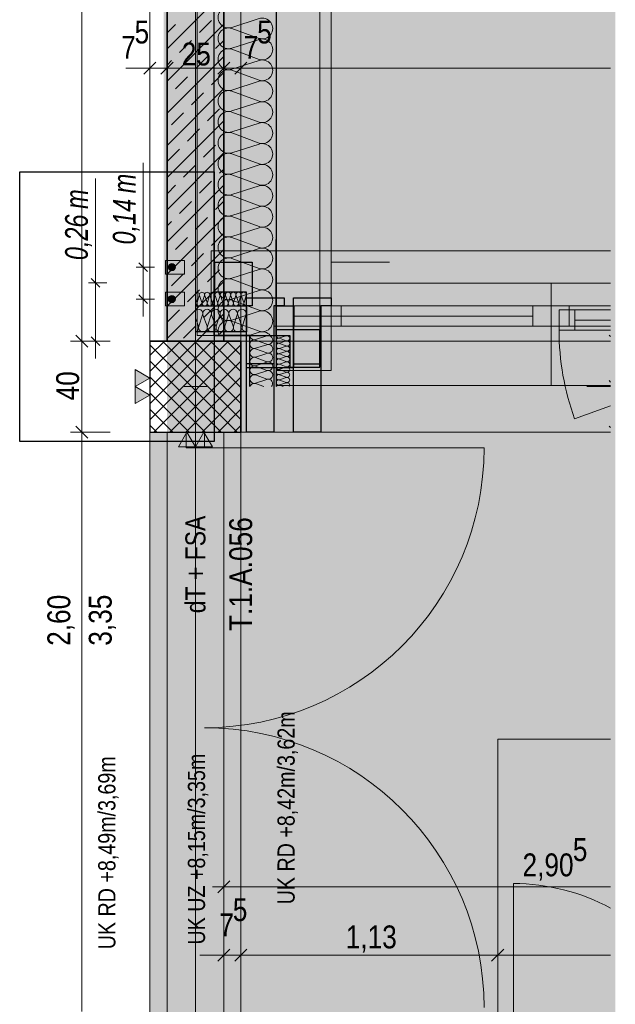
# Model space of a CAD drawing. Extents: x -620 to 300, y 62 to 1107.
# Tile 49 of 256: x 24 to 76, y 383 to 469. Entities that reach past the tile are written whole.
import ezdxf
from ezdxf.lldxf.tags import DXFTag

# ---------------------------------------------------------------- set-up
doc = ezdxf.new("R2010")
doc.units = 0
doc.layers.get('0').update_dxf_attribs({"lineweight": 35})
for name, color, linetype, lineweight, true_color in [('00_Beschriftung UZ', 3, 'Continuous', 13, 0x00ff00), ('30 -33 Aussenwände- 3 Aussenstützen', 7, 'Continuous', 50, 0x0000dd), ('30 -33 Aussenwände- 7 Fassade_ Elemente', 7, 'Continuous', 9, 0x00aacc), ('30 -34 Innenwände- 1 tragend', 7, 'Continuous', 13, 0xdd0806), ('30 -34 Innenwände- 4 Türen_Fenster', 9, 'Continuous', 15, 0x808080), ('30 -35 Decken- 1 Konstruktion-Träger- Stahlbeton', 7, 'grob-A06G9FRA8I', 13, 0x33aa00), ('70 -72 Beschriftung- 2 Beschriftung Bauteile', 7, 'Continuous', 9, 0x9999ff), ('70 -72 Beschriftung- 8 barrierefrei', 7, 'grob-A06G9FRA8I', 9, 0x888888), ('70 -76 Bemaßung- 2 Allgemein', 9, 'Continuous', 5, 0x808080), ('E_Aussparung Bemaßung', 5, 'Continuous', 9, 0x0000ff), ('E_Leerrohr 32', 7, 'Continuous', 9, 0x00b300), ('E_Leerrohr Umrandung', 7, 'Continuous', 13, 0xffffff), ('E_Leerrohr_Detailnummer', 1, 'Continuous', 25, 0xff0000), ('E_Leerrohrdose 32', 7, 'Continuous', 9, 0x99ff99), ('iwb_Layout BA_Markierung', 7, 'Continuous', 9, 0xbadcdc), ('iwb_Schraffur_ F30_feuerhemmend', 7, 'Continuous', 13, 0xff6600), ('iwb_Sichtbeton', 2, 'Continuous', 50, 0xffff00), ('iwb_Sichtbeton-Shading', 2, 'Continuous', 50, 0xffff00)]:
    doc.layers.add(name, color=color, linetype=linetype, lineweight=lineweight, true_color=true_color)
doc.layers.add('70 -71 Achsen- 1 Gebäudeachsen', color=7, linetype='STRICHPUNKT2-A06G9FR98I', lineweight=18)
doc.layers.add('Keine', color=7, linetype='Continuous', lineweight=9)
doc.layers.add('iwb_Schraffur_Unterzug', color=7, linetype='Continuous', lineweight=5, true_color=0xffffcc, plot=False)
doc.styles.get("Standard").update_dxf_attribs({"font": 'ARIALN.TTF'})
tags = doc.linetypes.add('grob-A06G9FRA8I', pattern=[14, 3, -8, 3]).pattern_tags.tags
tags[8:9] = [DXFTag(74, 4), DXFTag(75, 0), DXFTag(340, '0'), DXFTag(46, 0.0), DXFTag(50, 0.0), DXFTag(44, 0.0), DXFTag(45, 0.0)]
tags[6:7] = [DXFTag(74, 4), DXFTag(75, 0), DXFTag(340, '0'), DXFTag(46, 0.0), DXFTag(50, 0.0), DXFTag(44, 0.0), DXFTag(45, 0.0)]
tags[4:5] = [DXFTag(74, 4), DXFTag(75, 0), DXFTag(340, '0'), DXFTag(46, 0.0), DXFTag(50, 0.0), DXFTag(44, 0.0), DXFTag(45, 0.0)]
tags = doc.linetypes.add('STRICHPUNKT2-A06G9FR98I', pattern=[12.7, 6.35, -3.175, 0, -3.175]).pattern_tags.tags
tags[10:11] = [DXFTag(74, 4), DXFTag(75, 0), DXFTag(340, '0'), DXFTag(46, 0.0), DXFTag(50, 0.0), DXFTag(44, 0.0), DXFTag(45, 0.0)]
tags[8:9] = [DXFTag(74, 4), DXFTag(75, 0), DXFTag(340, '0'), DXFTag(46, 0.0), DXFTag(50, 0.0), DXFTag(44, 0.0), DXFTag(45, 0.0)]
tags[6:7] = [DXFTag(74, 4), DXFTag(75, 0), DXFTag(340, '0'), DXFTag(46, 0.0), DXFTag(50, 0.0), DXFTag(44, 0.0), DXFTag(45, 0.0)]
tags[4:5] = [DXFTag(74, 4), DXFTag(75, 0), DXFTag(340, '0'), DXFTag(46, 0.0), DXFTag(50, 0.0), DXFTag(44, 0.0), DXFTag(45, 0.0)]

# ---------------------------------------------------------------- blocks, each defined once
blk = doc.blocks.new('Shading-A06G9FN58I', base_point=(42.225, 216.053))
at = {"layer": 'iwb_Sichtbeton-Shading', "color": 51, "true_color": 0xffff7f}
blk.add_solid([(37.225, 441.053), (36.625, 441.053), (37.225, 538.053), (36.625, 538.053)], dxfattribs=at)
blk = doc.blocks.new('Polygon-A06G9FR38I')
at = {"color": 0, "linetype": 'ByBlock', "lineweight": -2, "ltscale": 0.13}
blk.add_solid([(39.308, 82.722), (39.141, 1079.919), (76.379, 82.623), (76.379, 1079.919)], dxfattribs=at)
blk = doc.blocks.new('Referenz-A06G9FRB8I')
at = {"layer": '00_Beschriftung UZ', "color": 0, "linetype": 'Continuous', "lineweight": 0, "ltscale": 0.13}
blk.add_solid([(46.095, 387.442), (43.425, 388.774), (46.093, 390.112)], dxfattribs=at)
at = {"layer": '30 -33 Aussenwände- 3 Aussenstützen', "color": 0, "lineweight": 9}
for p, q in [((35.425, 439.783), (36.694, 441.053)), ((35.425, 438.369), (38.109, 441.053)), ((35.425, 436.955), (39.523, 441.053)), ((35.425, 435.541), (40.937, 441.053)), ((35.425, 434.126), (42.351, 441.053)), ((35.425, 440.733), (43.105, 433.053)), ((35.765, 433.053), (43.425, 440.712)), ((36.519, 441.053), (43.425, 434.147)), ((37.933, 441.053), (43.425, 435.562)), ((39.347, 441.053), (43.425, 436.976)), ((40.761, 441.053), (43.425, 438.39)), ((42.176, 441.053), (43.425, 439.804)), ((35.425, 439.319), (41.69, 433.053)), ((37.18, 433.053), (43.425, 439.298)), ((35.425, 437.905), (40.276, 433.053)), ((38.594, 433.053), (43.425, 437.884)), ((39.425, 438.053), (39.425, 436.053)), ((35.425, 436.491), (38.862, 433.053)), ((38.425, 437.053), (40.425, 437.053)), ((40.008, 433.053), (43.425, 436.47)), ((35.425, 435.076), (37.448, 433.053)), ((41.422, 433.053), (43.425, 435.055)), ((35.425, 433.662), (36.034, 433.053)), ((42.836, 433.053), (43.425, 433.641))]:
    blk.add_line(p, q, dxfattribs=at)
at = {"layer": '30 -33 Aussenwände- 3 Aussenstützen', "color": 0, "linetype": 'Continuous', "lineweight": -2, "ltscale": 0.25}
for p, q in [((43.425, 441.053), (35.425, 441.053)), ((35.425, 441.053), (35.425, 433.053)), ((43.425, 433.053), (43.425, 441.053)), ((35.425, 433.053), (43.425, 433.053))]:
    blk.add_line(p, q, dxfattribs=at)
at = {"layer": '30 -33 Aussenwände- 7 Fassade_ Elemente', "color": 0, "linetype": 'Continuous', "lineweight": -2, "ltscale": 0.25}
for p, q in [((46.525, 542.053), (46.525, 437.053)), ((41.065, 441.553), (41.065, 537.553)), ((41.065, 449.993), (41.065, 441.553)), ((46.525, 441.553), (46.525, 449.993)), ((41.125, 445.353), (41.125, 447.993)), ((41.125, 447.993), (44.425, 447.993)), ((44.425, 447.993), (44.425, 444.153)), ((43.925, 445.353), (41.125, 445.353)), ((43.925, 444.153), (43.925, 445.353)), ((39.425, 444.153), (43.925, 444.153)), ((43.925, 439.053), (43.925, 444.853)), ((43.925, 444.853), (47.225, 444.853)), ((44.425, 444.153), (43.925, 444.153)), ((43.925, 444.153), (43.925, 441.853)), ((47.225, 444.153), (46.325, 444.153)), ((46.325, 444.153), (46.325, 439.053)), ((46.525, 441.553), (46.525, 444.153)), ((46.525, 444.153), (48.065, 444.153)), ((47.225, 444.853), (47.225, 444.153)), ((48.065, 439.053), (48.065, 444.853)), ((48.065, 444.853), (51.365, 444.853)), ((48.065, 444.153), (48.065, 438.693)), ((51.365, 444.153), (50.465, 444.153)), ((50.465, 444.153), (50.465, 439.053)), ((51.365, 444.853), (51.365, 444.153)), ((43.925, 441.853), (39.425, 441.853)), ((50.365, 442.053), (46.525, 442.053)), ((46.525, 442.053), (46.525, 441.553)), ((50.365, 438.753), (50.365, 442.053)), ((41.065, 441.553), (46.525, 441.553)), ((44.225, 441.553), (41.065, 441.553)), ((43.925, 438.693), (43.925, 441.553)), ((43.925, 441.553), (46.525, 441.553)), ((44.225, 437.053), (44.225, 441.553)), ((46.525, 441.553), (47.725, 441.553)), ((47.725, 441.553), (47.725, 438.753)), ((46.325, 439.053), (43.925, 439.053)), ((43.925, 433.053), (43.925, 439.053)), ((46.325, 439.053), (46.325, 433.053)), ((48.065, 439.053), (50.465, 439.053)), ((48.065, 433.053), (48.065, 439.053)), ((50.465, 439.053), (50.465, 433.053)), ((48.065, 438.693), (43.925, 438.693)), ((47.725, 438.753), (50.365, 438.753)), ((46.325, 433.053), (43.925, 433.053)), ((50.465, 433.053), (48.065, 433.053))]:
    blk.add_line(p, q, dxfattribs=at)
at = {"layer": '30 -33 Aussenwände- 7 Fassade_ Elemente', "color": 0, "linetype": 'Continuous', "ltscale": 0.13}
for p, q in [((51.365, 438.453), (51.365, 540.653)), ((39.565, 537.553), (39.565, 441.553)), ((46.525, 442.053), (46.525, 537.053)), ((50.365, 537.053), (50.365, 442.053)), ((42.625, 468.641), (45.025, 469.412)), ((45.025, 467.663), (42.625, 468.551)), ((42.625, 466.802), (45.025, 467.573)), ((45.025, 465.825), (42.625, 466.712)), ((42.625, 464.963), (45.025, 465.735)), ((45.025, 463.986), (42.625, 464.873)), ((42.625, 463.125), (45.025, 463.896)), ((45.025, 462.148), (42.625, 463.035)), ((42.625, 461.286), (45.025, 462.058)), ((45.025, 460.309), (42.625, 461.196)), ((42.625, 459.448), (45.025, 460.219)), ((45.025, 458.471), (42.625, 459.358)), ((42.625, 457.609), (45.025, 458.381)), ((45.025, 456.632), (42.625, 457.519)), ((42.625, 455.771), (45.025, 456.542)), ((45.025, 454.794), (42.625, 455.681)), ((42.625, 453.932), (45.025, 454.704)), ((45.025, 452.955), (42.625, 453.842)), ((42.625, 452.094), (45.025, 452.865)), ((45.025, 451.117), (42.625, 452.004)), ((42.625, 450.255), (45.025, 451.027)), ((39.565, 449.993), (39.565, 441.553)), ((41.065, 441.553), (41.065, 449.993)), ((45.025, 449.278), (42.625, 450.165)), ((50.365, 449.993), (50.365, 444.853)), ((51.365, 449.993), (51.365, 444.853)), ((40.825, 444.153), (40.825, 448.993)), ((40.825, 448.993), (75.968, 448.993)), ((42.625, 448.417), (45.025, 449.188)), ((56.505, 448.993), (51.365, 448.993)), ((45.025, 447.439), (42.625, 448.327)), ((56.505, 447.993), (51.365, 447.993)), ((42.625, 446.578), (45.025, 447.349)), ((45.025, 445.601), (42.625, 446.488)), ((39.566, 444.45), (39.758, 445.05)), ((39.781, 445.05), (40.003, 444.45)), ((40.026, 444.45), (40.218, 445.051)), ((40.241, 445.051), (40.463, 444.451)), ((40.485, 444.451), (40.678, 445.051)), ((40.7, 445.051), (40.922, 444.451)), ((40.945, 444.451), (41.137, 445.051)), ((41.16, 445.051), (41.382, 444.451)), ((41.405, 444.451), (41.597, 445.052)), ((41.619, 445.052), (41.842, 444.452)), ((41.864, 444.452), (42.057, 445.052)), ((42.079, 445.052), (42.301, 444.452)), ((42.324, 444.452), (42.516, 445.052)), ((42.539, 445.052), (42.761, 444.453)), ((42.625, 444.74), (45.025, 445.511)), ((42.783, 444.453), (42.976, 445.053)), ((42.998, 445.053), (43.221, 444.453)), ((43.243, 444.453), (43.435, 445.053)), ((43.458, 445.053), (43.68, 444.453)), ((43.703, 444.453), (43.895, 445.053)), ((39.544, 444.45), (39.424, 444.772)), ((43.925, 444.153), (40.825, 444.153)), ((45.025, 443.762), (42.625, 444.65)), ((43.925, 433.053), (43.925, 444.153)), ((46.325, 444.153), (70.725, 444.153)), ((46.325, 442.353), (46.325, 444.153)), ((56.505, 444.153), (50.465, 444.153)), ((50.465, 444.153), (50.465, 442.353)), ((70.725, 444.153), (70.725, 442.353)), ((70.725, 444.153), (75.968, 444.153)), ((39.725, 442.353), (40.046, 443.353)), ((40.084, 443.353), (40.453, 442.353)), ((40.491, 442.353), (40.812, 443.353)), ((40.85, 443.353), (41.219, 442.353)), ((41.257, 442.353), (41.578, 443.353)), ((41.616, 443.353), (41.985, 442.353)), ((42.023, 442.353), (42.344, 443.353)), ((42.382, 443.353), (42.751, 442.353)), ((42.625, 442.901), (45.025, 443.672)), ((42.789, 442.353), (43.11, 443.353)), ((43.148, 443.353), (43.517, 442.353)), ((43.555, 442.353), (43.876, 443.353)), ((71.425, 443.803), (75.968, 443.803)), ((71.425, 442.003), (71.425, 443.803)), ((39.687, 442.353), (39.425, 443.064)), ((45.025, 441.924), (42.625, 442.811)), ((44.151, 441.553), (45.025, 441.834)), ((70.725, 442.353), (46.325, 442.353)), ((50.365, 442.053), (46.525, 442.053)), ((50.465, 442.353), (56.505, 442.353)), ((75.968, 442.353), (70.725, 442.353)), ((75.968, 442.003), (71.425, 442.003)), ((39.565, 441.553), (41.065, 441.553)), ((39.565, 441.553), (46.525, 441.553)), ((44.725, 441.184), (45.725, 441.505)), ((45.725, 440.776), (44.725, 441.146)), ((44.725, 440.417), (45.725, 440.739)), ((46.525, 441.553), (46.525, 438.453)), ((46.824, 440.872), (47.424, 441.064)), ((47.424, 440.627), (46.824, 440.849)), ((46.825, 441.331), (47.425, 441.524)), ((47.425, 441.087), (46.825, 441.309)), ((45.725, 440.01), (44.725, 440.38)), ((44.725, 439.651), (45.725, 439.973)), ((46.824, 440.412), (47.424, 440.604)), ((47.424, 440.167), (46.824, 440.39)), ((46.824, 439.952), (47.424, 440.145)), ((47.423, 439.708), (46.824, 439.93)), ((45.725, 439.244), (44.725, 439.614)), ((44.725, 438.885), (45.725, 439.207)), ((46.823, 439.493), (47.423, 439.685)), ((47.423, 439.248), (46.823, 439.47)), ((46.823, 439.033), (47.423, 439.225)), ((47.423, 438.788), (46.823, 439.011)), ((43.925, 438.693), (48.065, 438.693)), ((43.925, 433.053), (43.925, 438.693)), ((45.725, 438.478), (44.725, 438.848)), ((44.725, 438.119), (45.725, 438.441)), ((46.525, 438.453), (51.365, 438.453)), ((46.822, 438.114), (47.422, 438.306)), ((46.823, 438.573), (47.423, 438.766)), ((47.422, 438.329), (46.823, 438.551)), ((48.065, 438.693), (48.065, 433.053)), ((39.425, 438.053), (39.425, 436.053)), ((39.425, 438.053), (39.425, 436.053)), ((45.725, 437.712), (44.725, 438.082)), ((44.725, 437.353), (45.725, 437.675)), ((44.725, 437.316), (45.435, 437.053)), ((47.422, 437.869), (46.822, 438.091)), ((46.822, 437.654), (47.422, 437.847)), ((47.422, 437.409), (46.822, 437.632)), ((46.822, 437.195), (47.422, 437.387)), ((38.425, 437.053), (40.425, 437.053)), ((38.425, 437.053), (40.425, 437.053)), ((46.822, 437.172), (47.143, 437.053)), ((48.065, 433.053), (43.925, 433.053)), ((75.968, 433.053), (43.925, 433.053)), ((56.505, 433.053), (50.465, 433.053))]:
    blk.add_line(p, q, dxfattribs=at)
at = {"layer": '30 -33 Aussenwände- 7 Fassade_ Elemente', "color": 0}
for p, q in [((46.525, 444.153), (46.525, 446.153)), ((46.525, 446.153), (70.725, 446.153)), ((70.725, 444.153), (70.725, 446.153)), ((70.725, 446.153), (75.968, 446.153)), ((46.525, 444.153), (48.125, 444.153)), ((46.525, 442.353), (46.525, 444.153)), ((48.125, 444.153), (69.125, 444.153)), ((48.125, 442.353), (48.125, 444.153)), ((69.125, 444.153), (69.125, 442.353)), ((70.725, 444.153), (69.125, 444.153)), ((70.725, 444.153), (72.325, 444.153)), ((70.725, 442.353), (70.725, 444.153)), ((72.325, 444.153), (75.968, 444.153)), ((72.325, 444.153), (72.325, 442.353)), ((71.425, 443.803), (72.825, 443.803)), ((71.425, 442.003), (71.425, 443.803)), ((72.825, 443.803), (75.968, 443.803)), ((72.825, 442.003), (72.825, 443.803)), ((69.125, 443.253), (48.125, 443.253)), ((72.825, 442.903), (75.968, 442.903)), ((46.525, 442.353), (46.525, 437.153)), ((48.125, 442.353), (46.525, 442.353)), ((69.125, 442.353), (48.125, 442.353)), ((69.125, 442.353), (70.725, 442.353)), ((70.725, 442.353), (70.725, 437.153)), ((72.325, 442.353), (70.725, 442.353)), ((72.825, 442.003), (71.425, 442.003)), ((75.968, 442.003), (72.825, 442.003)), ((46.525, 437.153), (70.725, 437.153)), ((70.725, 437.153), (75.968, 437.153))]:
    blk.add_line(p, q, dxfattribs=at)
at = {"layer": '30 -33 Aussenwände- 7 Fassade_ Elemente', "color": 0, "linetype": 'Continuous', "lineweight": 18, "ltscale": 0.18}
for p, q in [((46.325, 444.153), (48.125, 444.153)), ((46.325, 442.353), (46.325, 444.153)), ((48.125, 444.153), (48.125, 442.353)), ((52.265, 444.153), (50.465, 444.153)), ((50.465, 444.153), (50.465, 442.353)), ((52.265, 442.353), (52.265, 444.153)), ((69.125, 444.153), (70.725, 444.153)), ((69.125, 442.353), (69.125, 444.153)), ((70.725, 444.153), (70.725, 442.353)), ((70.725, 444.153), (72.325, 444.153)), ((72.325, 444.153), (72.325, 442.353)), ((71.425, 443.803), (72.825, 443.803)), ((71.425, 442.003), (71.425, 443.803)), ((72.825, 443.803), (72.825, 442.003)), ((69.125, 443.253), (48.125, 443.253)), ((56.505, 443.253), (52.265, 443.253)), ((72.825, 442.903), (75.968, 442.903)), ((48.125, 442.353), (46.325, 442.353)), ((50.465, 442.353), (52.265, 442.353)), ((70.725, 442.353), (69.125, 442.353)), ((72.325, 442.353), (70.725, 442.353)), ((72.825, 442.003), (71.425, 442.003))]:
    blk.add_line(p, q, dxfattribs=at)
at = {"layer": '30 -33 Aussenwände- 7 Fassade_ Elemente', "color": 0, "linetype": 'grob-A06G9FRA8I', "ltscale": 0.13}
blk.add_line((75.968, 435.358), (72.8, 434.205), dxfattribs=at)
at = {"layer": '30 -33 Aussenwände- 7 Fassade_ Elemente', "color": 0, "linetype": 'Continuous', "ltscale": 0.13}
for centre, major_axis, end_param in [((42.343, 469.515), (0.282, 0.874), 3.764652), ((45.306, 468.538), (-0.282, -0.874), 3.765224), ((42.343, 467.676), (0.282, 0.874), 3.764652), ((45.306, 466.699), (-0.282, -0.874), 3.765224), ((42.343, 465.838), (0.282, 0.874), 3.764652), ((45.306, 464.861), (-0.282, -0.874), 3.765224), ((42.343, 463.999), (0.282, 0.874), 3.764652), ((45.306, 463.022), (-0.282, -0.874), 3.765224), ((42.343, 462.161), (0.282, 0.874), 3.764652), ((45.306, 461.183), (-0.282, -0.874), 3.765224), ((42.343, 460.322), (0.282, 0.874), 3.764652), ((45.306, 459.345), (-0.282, -0.874), 3.765224), ((42.343, 458.484), (0.282, 0.874), 3.764652), ((45.306, 457.506), (-0.282, -0.874), 3.765224), ((42.343, 456.645), (0.282, 0.874), 3.764652), ((45.306, 455.668), (-0.282, -0.874), 3.765224), ((42.343, 454.807), (0.282, 0.874), 3.764652), ((45.306, 453.829), (-0.282, -0.874), 3.765224), ((42.343, 452.968), (0.282, 0.874), 3.764652), ((45.306, 451.991), (-0.282, -0.874), 3.765224), ((42.343, 451.129), (0.282, 0.874), 3.764652), ((45.306, 450.152), (-0.282, -0.874), 3.765224), ((42.343, 449.291), (0.282, 0.874), 3.764652), ((45.306, 448.314), (-0.282, -0.874), 3.765224), ((42.343, 447.452), (0.282, 0.874), 3.764652), ((42.343, 447.452), (-0.744, 0.539), 1.254884), ((42.343, 447.452), (0.282, 0.874), 1.254884), ((42.343, 447.452), (-0.744, -0.539), 1.254884), ((45.306, 446.475), (-0.282, -0.874), 3.765224), ((45.306, 446.475), (0.744, 0.539), 1.255075), ((45.306, 446.475), (0.744, -0.539), 1.255075), ((42.343, 445.614), (0.282, 0.874), 3.764652), ((42.343, 445.614), (-0.744, 0.539), 1.254884), ((42.343, 445.614), (0.282, 0.874), 1.254884), ((45.306, 446.475), (-0.282, -0.874), 1.255075), ((39.54, 445.121), (0.219, -0.07), 2.411197), ((39.999, 445.121), (0.219, -0.07), 3.765224), ((39.999, 445.121), (-0.135, 0.186), 1.255075), ((39.999, 445.121), (0.135, 0.186), 1.255075), ((39.999, 445.121), (0.219, -0.07), 1.255075), ((40.459, 445.121), (0.219, -0.07), 3.765224), ((40.459, 445.121), (-0.135, 0.186), 1.255075), ((40.459, 445.121), (0.135, 0.186), 1.255075), ((40.459, 445.121), (0.219, -0.07), 1.255075), ((40.919, 445.122), (0.219, -0.07), 3.765224), ((41.378, 445.122), (0.219, -0.07), 3.765224), ((41.838, 445.122), (0.219, -0.07), 3.765224), ((42.343, 445.614), (-0.744, -0.539), 1.254884), ((42.298, 445.123), (0.219, -0.07), 3.765224), ((42.757, 445.123), (0.219, -0.07), 3.765224), ((43.217, 445.123), (0.219, -0.07), 3.765224), ((43.676, 445.124), (0.219, -0.07), 3.765224), ((45.306, 444.637), (-0.282, -0.874), 3.765224), ((45.306, 444.637), (0.744, 0.539), 1.255075), ((45.306, 444.637), (0.744, -0.539), 1.255075), ((39.325, 444.38), (0.1, -0.207), 1.434048), ((39.785, 444.38), (-0.219, 0.07), 1.254884), ((39.785, 444.38), (-0.135, -0.186), 1.254884), ((39.785, 444.38), (0.135, -0.186), 1.254884), ((40.244, 444.38), (-0.219, 0.07), 3.764652), ((40.244, 444.38), (-0.219, 0.07), 1.254884), ((40.244, 444.38), (-0.135, -0.186), 1.254884), ((40.244, 444.38), (0.135, -0.186), 1.254884), ((40.704, 444.381), (-0.219, 0.07), 3.764652), ((40.704, 444.381), (-0.219, 0.07), 1.254884), ((40.704, 444.381), (-0.135, -0.186), 1.254884), ((40.704, 444.381), (0.135, -0.186), 1.254884), ((41.164, 444.381), (-0.219, 0.07), 3.764652), ((42.343, 443.775), (-0.744, 0.539), 1.254884), ((41.623, 444.381), (-0.219, 0.07), 3.764652), ((42.343, 443.775), (0.282, 0.874), 1.254884), ((42.083, 444.382), (-0.219, 0.07), 3.764652), ((42.542, 444.382), (-0.219, 0.07), 3.764652), ((43.002, 444.382), (-0.219, 0.07), 3.764652), ((43.462, 444.383), (-0.219, 0.07), 3.764652), ((43.921, 444.383), (-0.219, 0.07), 1.896254), ((39.682, 443.471), (0.364, -0.117), 2.619647), ((40.448, 443.471), (0.364, -0.117), 3.765224), ((40.448, 443.471), (-0.225, 0.31), 1.255075), ((40.448, 443.471), (0.225, 0.31), 1.255075), ((40.448, 443.471), (0.364, -0.117), 1.255075), ((41.214, 443.471), (0.364, -0.117), 3.765224), ((41.214, 443.471), (-0.225, 0.31), 1.255075), ((41.214, 443.471), (0.225, 0.31), 1.255075), ((41.214, 443.471), (0.364, -0.117), 1.255075), ((41.98, 443.471), (0.364, -0.117), 3.765224), ((42.746, 443.471), (0.364, -0.117), 3.765224), ((43.512, 443.471), (0.364, -0.117), 3.765224), ((45.306, 444.637), (-0.282, -0.874), 1.255075), ((45.306, 442.798), (0.744, 0.539), 1.255075), ((45.306, 442.798), (0.744, -0.539), 1.255075), ((42.343, 441.937), (0.282, 0.874), 2.313356), ((42.343, 443.775), (-0.744, -0.539), 1.254884), ((39.323, 442.236), (0.102, -0.369), 1.613483), ((40.089, 442.236), (-0.364, 0.117), 1.254884), ((40.089, 442.236), (-0.225, -0.31), 1.254884), ((40.089, 442.236), (0.225, -0.31), 1.254884), ((40.855, 442.236), (-0.364, 0.117), 3.764652), ((40.855, 442.236), (-0.364, 0.117), 1.254884), ((40.855, 442.236), (-0.225, -0.31), 1.254884), ((40.855, 442.236), (0.225, -0.31), 1.254884), ((41.621, 442.236), (-0.364, 0.117), 3.764652), ((41.621, 442.236), (-0.364, 0.117), 1.254884), ((41.621, 442.236), (-0.225, -0.31), 1.254884), ((41.621, 442.236), (0.225, -0.31), 1.254884), ((42.387, 442.236), (-0.364, 0.117), 3.764652), ((43.153, 442.236), (-0.364, 0.117), 3.764652), ((43.919, 442.236), (-0.364, 0.117), 1.896254), ((45.306, 442.798), (-0.282, -0.874), 1.255075), ((45.306, 440.96), (0.701, 0.593), 1.180173), ((45.842, 441.141), (-0.117, -0.364), 3.765224), ((44.607, 440.782), (0.117, 0.364), 3.764652), ((44.607, 441.548), (-0.383, 0.005), 1.896254), ((45.842, 440.375), (-0.117, -0.364), 3.765224), ((46.754, 441.09), (0.071, 0.219), 3.764652), ((46.754, 440.631), (0.071, 0.219), 3.764652), ((46.754, 441.55), (-0.23, 0.003), 1.896254), ((47.495, 440.845), (-0.071, -0.219), 3.765224), ((47.495, 441.305), (-0.071, -0.219), 3.765224), ((44.607, 440.016), (0.117, 0.364), 3.764652), ((45.842, 439.609), (-0.117, -0.364), 3.765224), ((46.753, 440.171), (0.071, 0.219), 3.764652), ((46.753, 439.711), (0.071, 0.219), 3.764652), ((47.494, 439.926), (-0.071, -0.219), 3.765224), ((47.494, 440.386), (-0.071, -0.219), 3.765224), ((44.607, 439.25), (0.117, 0.364), 3.764652), ((44.607, 439.25), (-0.31, 0.225), 1.254884), ((44.607, 439.25), (0.117, 0.364), 1.254884), ((44.607, 439.25), (-0.31, -0.225), 1.254884), ((45.842, 438.842), (-0.117, -0.364), 3.765224), ((45.842, 438.842), (0.31, 0.225), 1.255075), ((45.842, 438.842), (0.31, -0.225), 1.255075), ((46.753, 439.252), (0.071, 0.219), 3.764652), ((46.752, 438.792), (0.071, 0.219), 3.764652), ((47.494, 439.466), (-0.071, -0.219), 3.765224), ((47.493, 439.007), (-0.071, -0.219), 3.765224), ((44.607, 438.484), (0.117, 0.364), 3.764652), ((44.607, 438.484), (-0.31, 0.225), 1.254884), ((44.607, 438.484), (0.117, 0.364), 1.254884), ((44.607, 438.484), (-0.31, -0.225), 1.254884), ((44.607, 437.718), (0.117, 0.364), 1.254884), ((45.842, 438.842), (-0.117, -0.364), 1.255075), ((45.842, 438.076), (-0.117, -0.364), 3.765224), ((45.842, 438.076), (0.31, 0.225), 1.255075), ((45.842, 438.076), (0.31, -0.225), 1.255075), ((46.752, 437.873), (0.071, 0.219), 3.764652), ((46.752, 438.332), (0.071, 0.219), 3.764652), ((46.752, 438.332), (-0.186, 0.135), 1.254884), ((46.752, 438.332), (0.071, 0.219), 1.254884), ((46.752, 438.332), (-0.186, -0.135), 1.254884), ((46.752, 437.873), (0.071, 0.219), 1.254884), ((47.493, 438.547), (-0.071, -0.219), 3.765224), ((47.493, 438.088), (-0.071, -0.219), 3.765224), ((47.493, 438.088), (0.186, 0.135), 1.255075), ((47.493, 438.088), (0.186, -0.135), 1.255075), ((44.607, 437.718), (-0.31, 0.225), 1.254884), ((44.607, 436.951), (0.117, 0.364), 1.613483), ((44.607, 437.718), (-0.31, -0.225), 1.254884), ((45.842, 438.076), (-0.117, -0.364), 1.255075), ((45.842, 437.31), (0.283, -0.257), 2.619647), ((46.752, 437.873), (-0.186, 0.135), 1.254884), ((46.751, 437.413), (-0.186, 0.135), 1.254884), ((46.751, 437.413), (-0.186, -0.135), 1.254884), ((46.752, 437.873), (-0.186, -0.135), 1.254884), ((46.751, 437.413), (0.071, 0.219), 1.254884), ((47.493, 438.088), (-0.071, -0.219), 1.255075), ((47.492, 437.628), (-0.071, -0.219), 3.765224), ((47.492, 437.628), (0.186, 0.135), 1.255075), ((47.492, 437.628), (-0.071, -0.219), 1.255075), ((47.492, 437.168), (0.198, -0.116), 2.411197), ((47.492, 437.628), (0.186, -0.135), 1.255075), ((46.751, 436.954), (0.071, 0.219), 1.434048)]:
    blk.add_ellipse(centre, major_axis=major_axis, ratio=1, start_param=0, end_param=end_param, dxfattribs=at)
at = {"layer": '30 -33 Aussenwände- 7 Fassade_ Elemente', "color": 0, "linetype": 'grob-A06G9FRA8I', "ltscale": 0.13}
blk.add_ellipse((94.225, 442.003), major_axis=(-22.8, 0), ratio=1, start_param=0, end_param=0.349066, dxfattribs=at)
at = {"layer": '30 -34 Innenwände- 1 tragend', "color": 0, "linetype": 'Continuous', "ltscale": 0.13}
for p, q in [((36.925, 538.053), (36.925, 441.053)), ((41.925, 538.053), (41.925, 441.053)), ((36.925, 441.053), (41.925, 441.053)), ((36.925, 433.053), (41.925, 433.053)), ((36.925, 433.053), (41.925, 433.053)), ((36.925, 433.053), (41.925, 433.053))]:
    blk.add_line(p, q, dxfattribs=at)
at = {"layer": '30 -34 Innenwände- 1 tragend', "color": 0, "lineweight": 35}
for p, q in [((36.925, 538.053), (36.925, 441.053)), ((41.925, 538.053), (41.925, 441.053))]:
    blk.add_line(p, q, dxfattribs=at)
at = {"layer": '30 -34 Innenwände- 1 tragend', "color": 0, "lineweight": 9}
for p, q in [((36.925, 466.739), (41.925, 471.739)), ((36.925, 466.739), (41.925, 471.739)), ((36.925, 463.911), (41.925, 468.911)), ((36.925, 463.911), (41.925, 468.911)), ((36.925, 468.153), (37.667, 468.896)), ((36.925, 468.153), (37.667, 468.896)), ((39.789, 468.189), (40.849, 469.25)), ((39.789, 468.189), (40.849, 469.25)), ((38.021, 466.421), (39.082, 467.482)), ((38.021, 466.421), (39.082, 467.482)), ((41.203, 466.775), (41.925, 467.496)), ((41.203, 466.775), (41.925, 467.496)), ((36.925, 461.082), (41.925, 466.082)), ((36.925, 461.082), (41.925, 466.082)), ((39.435, 465.007), (40.496, 466.068)), ((39.435, 465.007), (40.496, 466.068)), ((36.925, 465.325), (37.314, 465.714)), ((36.925, 465.325), (37.314, 465.714)), ((37.667, 463.239), (38.728, 464.3)), ((37.667, 463.239), (38.728, 464.3)), ((40.849, 463.593), (41.91, 464.653)), ((40.849, 463.593), (41.91, 464.653)), ((36.925, 458.254), (41.925, 463.254)), ((36.925, 458.254), (41.925, 463.254)), ((36.925, 462.496), (36.96, 462.532)), ((36.925, 462.496), (36.96, 462.532)), ((39.082, 461.825), (40.142, 462.886)), ((39.082, 461.825), (40.142, 462.886)), ((40.496, 460.411), (41.556, 461.471)), ((40.496, 460.411), (41.556, 461.471)), ((37.314, 460.057), (38.374, 461.118)), ((37.314, 460.057), (38.374, 461.118)), ((36.925, 455.425), (41.925, 460.425)), ((36.925, 455.425), (41.925, 460.425)), ((38.728, 458.643), (39.789, 459.704)), ((38.728, 458.643), (39.789, 459.704)), ((41.91, 458.997), (41.925, 459.011)), ((41.91, 458.997), (41.925, 459.011)), ((40.142, 457.229), (41.203, 458.289)), ((40.142, 457.229), (41.203, 458.289)), ((36.925, 452.597), (41.925, 457.597)), ((36.925, 452.597), (41.925, 457.597)), ((36.96, 456.875), (38.021, 457.936)), ((36.96, 456.875), (38.021, 457.936)), ((38.374, 455.461), (39.435, 456.522)), ((38.374, 455.461), (39.435, 456.522)), ((41.556, 455.815), (41.925, 456.183)), ((41.556, 455.815), (41.925, 456.183)), ((36.925, 449.769), (41.925, 454.769)), ((36.925, 449.769), (41.925, 454.769)), ((36.925, 454.011), (37.667, 454.754)), ((36.925, 454.011), (37.667, 454.754)), ((39.789, 454.047), (40.849, 455.107)), ((39.789, 454.047), (40.849, 455.107)), ((38.021, 452.279), (39.082, 453.34)), ((38.021, 452.279), (39.082, 453.34)), ((41.203, 452.633), (41.925, 453.354)), ((41.203, 452.633), (41.925, 453.354)), ((36.925, 446.94), (41.925, 451.94)), ((36.925, 446.94), (41.925, 451.94)), ((36.925, 451.183), (37.314, 451.572)), ((36.925, 451.183), (37.314, 451.572)), ((39.435, 450.865), (40.496, 451.926)), ((39.435, 450.865), (40.496, 451.926)), ((40.849, 449.451), (41.91, 450.511)), ((40.849, 449.451), (41.91, 450.511)), ((37.667, 449.097), (38.728, 450.158)), ((37.667, 449.097), (38.728, 450.158)), ((36.925, 444.112), (41.925, 449.112)), ((36.925, 444.112), (41.925, 449.112)), ((39.082, 447.683), (40.142, 448.744)), ((39.082, 447.683), (40.142, 448.744)), ((36.925, 448.354), (36.96, 448.39)), ((36.925, 448.354), (36.96, 448.39)), ((37.314, 445.915), (38.374, 446.976)), ((37.314, 445.915), (38.374, 446.976)), ((40.496, 446.269), (41.556, 447.329)), ((40.496, 446.269), (41.556, 447.329)), ((36.925, 441.283), (41.925, 446.283)), ((36.925, 441.283), (41.925, 446.283)), ((38.728, 444.501), (39.789, 445.562)), ((38.728, 444.501), (39.789, 445.562)), ((41.91, 444.854), (41.925, 444.869)), ((41.91, 444.854), (41.925, 444.869)), ((36.96, 442.733), (38.021, 443.794)), ((36.96, 442.733), (38.021, 443.794)), ((39.523, 441.053), (41.925, 443.455)), ((39.523, 441.053), (41.925, 443.455)), ((40.142, 443.087), (41.203, 444.147)), ((40.142, 443.087), (41.203, 444.147)), ((38.374, 441.319), (39.435, 442.38)), ((38.374, 441.319), (39.435, 442.38)), ((41.556, 441.672), (41.925, 442.041)), ((41.556, 441.672), (41.925, 442.041))]:
    blk.add_line(p, q, dxfattribs=at)
at = {"layer": '30 -34 Innenwände- 4 Türen_Fenster', "color": 0, "linetype": 'grob-A06G9FRA8I', "ltscale": 0.15}
for p, q in [((36.925, 433.053), (36.925, 381.053)), ((41.925, 433.053), (41.925, 381.053)), ((40.225, 431.653), (64.825, 431.653)), ((67.425, 375.353), (67.425, 393.353))]:
    blk.add_line(p, q, dxfattribs=at)
at = {"layer": '30 -34 Innenwände- 4 Türen_Fenster', "color": 0, "linetype": 'Continuous', "ltscale": 0.15}
for p, q in [((38.625, 431.653), (38.625, 433.053)), ((38.625, 433.053), (40.225, 433.053)), ((40.225, 433.053), (40.225, 431.653)), ((40.225, 431.653), (38.625, 431.653))]:
    blk.add_line(p, q, dxfattribs=at)
at = {"layer": '30 -34 Innenwände- 4 Türen_Fenster', "color": 0, "linetype": 'grob-A06G9FRA8I', "ltscale": 0.15}
for centre, major_axis, end_param in [((40.225, 431.653), (0, -24.6), 1.570796), ((40.225, 382.453), (24.6, 0), 1.570796), ((67.425, 375.353), (8.544, 15.843), 0.494559)]:
    blk.add_ellipse(centre, major_axis=major_axis, ratio=1, start_param=0, end_param=end_param, dxfattribs=at)
at = {"layer": '30 -35 Decken- 1 Konstruktion-Träger- Stahlbeton', "color": 0}
for p, q in [((35.425, 216.053), (35.425, 598.053)), ((35.425, 598.053), (35.425, 441.053)), ((43.425, 216.053), (43.425, 598.053)), ((43.425, 598.053), (43.425, 441.053)), ((75.968, 441.053), (43.425, 441.053)), ((75.968, 433.053), (43.425, 433.053))]:
    blk.add_line(p, q, dxfattribs=at)
at = {"layer": '30 -35 Decken- 1 Konstruktion-Träger- Stahlbeton', "color": 0, "linetype": 'Continuous', "lineweight": 35, "ltscale": 0.35}
for p, q in [((43.425, 441.053), (35.425, 441.053)), ((43.425, 433.053), (43.425, 441.053))]:
    blk.add_line(p, q, dxfattribs=at)
at = {"layer": '70 -71 Achsen- 1 Gebäudeachsen', "color": 0, "linetype": 'STRICHPUNKT2-A06G9FR98I', "ltscale": 0.18}
blk.add_line((39.425, 1076.993), (39.425, 77.553), dxfattribs=at)
at = {"layer": '70 -72 Beschriftung- 2 Beschriftung Bauteile', "color": 0}
for p, q in [((34.126, 438.553), (35.425, 437.803)), ((34.126, 437.053), (34.126, 438.553)), ((35.425, 437.803), (34.126, 437.053)), ((34.126, 437.053), (35.425, 436.303)), ((34.126, 435.553), (34.126, 437.053)), ((35.425, 436.303), (34.126, 435.553)), ((37.925, 431.754), (38.675, 433.053)), ((38.675, 433.053), (39.425, 431.754)), ((39.425, 431.754), (40.175, 433.053)), ((40.175, 433.053), (40.925, 431.754)), ((39.425, 431.754), (37.925, 431.754)), ((40.925, 431.754), (39.425, 431.754))]:
    blk.add_line(p, q, dxfattribs=at)
at = {"layer": '70 -72 Beschriftung- 2 Beschriftung Bauteile', "color": 0, "lineweight": 0}
for points in [[(34.126, 437.053), (34.126, 438.553), (35.425, 437.803)], [(34.126, 435.553), (34.126, 437.053), (35.425, 436.303)], [(38.675, 431.754), (37.925, 431.754), (38.675, 433.053)], [(38.675, 431.754), (38.675, 433.053), (39.425, 431.754)], [(40.175, 431.754), (39.425, 431.754), (40.175, 433.053)], [(40.175, 431.754), (40.175, 433.053), (40.925, 431.754)]]:
    blk.add_solid(points, dxfattribs=at)
at = {"layer": '70 -72 Beschriftung- 8 barrierefrei', "color": 0, "linetype": 'grob-A06G9FRA8I', "ltscale": 0.13}
for p, q in [((66.025, 376.053), (66.025, 406.053)), ((66.025, 406.053), (75.968, 406.053))]:
    blk.add_line(p, q, dxfattribs=at)
at = {"layer": '70 -76 Bemaßung- 2 Allgemein', "color": 0, "linetype": 'Continuous', "ltscale": 0.13}
for p, q in [((29.425, 442.114), (29.425, 596.993)), ((35.425, 462.553), (35.425, 466.053)), ((36.925, 462.553), (36.925, 466.053)), ((36.925, 462.553), (36.925, 466.053)), ((41.925, 462.553), (41.925, 466.053)), ((41.925, 462.553), (41.925, 466.053)), ((43.425, 462.553), (43.425, 466.053)), ((43.425, 462.553), (43.425, 466.053)), ((34.364, 465.053), (33.304, 465.053)), ((36.425, 465.053), (34.364, 465.053)), ((36.925, 465.053), (35.425, 465.053)), ((35.925, 465.053), (37.985, 465.053)), ((35.925, 465.053), (37.985, 465.053)), ((37.985, 465.053), (39.045, 465.053)), ((40.864, 465.053), (37.985, 465.053)), ((40.864, 465.053), (39.804, 465.053)), ((42.925, 465.053), (40.864, 465.053)), ((42.925, 465.053), (40.864, 465.053)), ((43.425, 465.053), (41.925, 465.053)), ((42.425, 465.053), (44.485, 465.053)), ((42.425, 465.053), (44.485, 465.053)), ((75.968, 465.053), (44.485, 465.053)), ((44.485, 465.053), (45.545, 465.053)), ((29.425, 440.053), (29.425, 442.114)), ((29.425, 442.053), (29.425, 439.993)), ((31.925, 441.053), (28.425, 441.053)), ((31.925, 441.053), (28.425, 441.053)), ((73.865, 441.053), (75.968, 441.053)), ((73.865, 441.053), (75.968, 441.053)), ((29.425, 434.114), (29.425, 439.993)), ((73.865, 437.053), (75.968, 437.053)), ((73.865, 437.053), (75.968, 437.053)), ((29.425, 432.053), (29.425, 434.114)), ((29.425, 434.053), (29.425, 431.993)), ((31.925, 433.053), (28.425, 433.053)), ((31.925, 433.053), (28.425, 433.053)), ((73.865, 433.053), (75.968, 433.053)), ((29.425, 382.114), (29.425, 431.993)), ((41.925, 390.553), (41.925, 394.053)), ((40.925, 393.053), (42.985, 393.053)), ((75.968, 393.053), (42.985, 393.053)), ((41.925, 384.553), (41.925, 388.053)), ((43.425, 384.553), (43.425, 388.053)), ((43.425, 384.553), (43.425, 388.053)), ((66.025, 384.553), (66.025, 388.053)), ((66.025, 384.553), (66.025, 388.053)), ((40.864, 387.053), (39.804, 387.053)), ((42.925, 387.053), (40.864, 387.053)), ((43.425, 387.053), (41.925, 387.053)), ((42.425, 387.053), (44.485, 387.053)), ((42.425, 387.053), (44.485, 387.053)), ((44.485, 387.053), (45.545, 387.053)), ((64.964, 387.053), (44.485, 387.053)), ((67.025, 387.053), (64.964, 387.053)), ((65.025, 387.053), (67.085, 387.053)), ((75.968, 387.053), (67.085, 387.053))]:
    blk.add_line(p, q, dxfattribs=at)
at = {"layer": '70 -76 Bemaßung- 2 Allgemein', "color": 0, "linetype": 'Continuous', "lineweight": 20, "ltscale": 0.2}
for p, q in [((35.955, 465.584), (34.894, 464.523)), ((36.394, 464.523), (37.455, 465.584)), ((36.394, 464.523), (37.455, 465.584)), ((42.455, 465.584), (41.394, 464.523)), ((42.455, 465.584), (41.394, 464.523)), ((42.894, 464.523), (43.955, 465.584)), ((42.894, 464.523), (43.955, 465.584)), ((29.955, 440.523), (28.894, 441.584)), ((28.894, 441.584), (29.955, 440.523)), ((75.834, 441.584), (75.968, 441.45)), ((75.968, 441.45), (75.834, 441.584)), ((75.834, 437.584), (75.968, 437.45)), ((75.968, 437.45), (75.834, 437.584)), ((28.894, 433.584), (29.955, 432.523)), ((29.955, 432.523), (28.894, 433.584)), ((75.968, 433.45), (75.834, 433.584)), ((41.394, 392.523), (42.455, 393.584)), ((42.455, 387.584), (41.394, 386.523)), ((42.894, 386.523), (43.955, 387.584)), ((42.894, 386.523), (43.955, 387.584)), ((65.494, 386.523), (66.555, 387.584)), ((66.555, 387.584), (65.494, 386.523))]:
    blk.add_line(p, q, dxfattribs=at)
at = {"layer": '00_Beschriftung UZ', "color": 0, "linetype": 'Continuous', "lineweight": 5, "ltscale": 0.13, "insert": (46.649, 391.526), "char_height": 1.51033, "attachment_point": 1, "rotation": 90}
blk.add_mtext('{\\fArial Narrow;UK RD +8,42m/3,62m}', dxfattribs=at)
at = {"layer": '00_Beschriftung UZ', "color": 0, "linetype": 'ByBlock', "lineweight": 5, "ltscale": 0.13, "char_height": 1.51033, "attachment_point": 1, "rotation": 90}
for s, insert in [('{\\fArial Narrow;UK UZ +8,15m/3,35m}', (38.762, 387.992)), ('{\\fArial Narrow;UK RD +8,49m/3,69m}', (30.874, 387.575))]:
    blk.add_mtext(s, dxfattribs=dict(at, insert=insert))
at = {"layer": '70 -76 Bemaßung- 2 Allgemein', "color": 0, "linetype": 'Continuous', "ltscale": 0.13, "char_height": 2.01377, "attachment_point": 1}
for s, insert in [('{\\fArial Narrow;5}', (34.072, 469.238)), ('{\\fArial Narrow;5}', (44.861, 469.238)), ('{\\fArial Narrow;7}', (32.894, 467.895)), ('{\\fArial Narrow;7}', (43.683, 467.895)), ('{\\fArial Narrow;25}', (38.222, 467.304)), ('{\\fArial Narrow;5}', (72.641, 397.346)), ('{\\fArial Narrow;2,90}', (68.215, 396.003)), ('{\\fArial Narrow;5}', (42.717, 392.064)), ('{\\fArial Narrow;7}', (41.539, 390.722)), ('{\\fArial Narrow;1,13}', (52.656, 389.669))]:
    blk.add_mtext(s, dxfattribs=dict(at, insert=insert))
at = {"layer": '70 -76 Bemaßung- 2 Allgemein', "color": 0, "linetype": 'Continuous', "ltscale": 0.13, "char_height": 2.01377, "attachment_point": 1, "rotation": 90}
for s, insert in [('{\\fArial Narrow;40}', (27.174, 435.837)), ('{\\fArial Narrow;2,60}', (26.399, 414.259)), ('{\\fArial Narrow;3,35}', (30.043, 414.268))]:
    blk.add_mtext(s, dxfattribs=dict(at, insert=insert))
at = {"layer": 'Keine', "color": 0, "linetype": 'Continuous', "ltscale": 0.13, "attachment_point": 1, "rotation": 90}
for s, insert, char_height in [('{\\fArial Narrow;T.1.A.056}', (42.406, 415.561), 2.01377), ('{\\fArial Narrow;dT + FSA}', (38.544, 417.121), 1.76205)]:
    blk.add_mtext(s, dxfattribs=dict(at, insert=insert, char_height=char_height))
blk = doc.blocks.new('Referenz-A06G9FRD8I')
at = {"layer": 'iwb_Schraffur_ F30_feuerhemmend', "linetype": 'Continuous', "ltscale": 0.13}
blk.add_hatch(color=256, dxfattribs=at).paths.add_polyline_path([(41.925, 433.053), (36.925, 433.053), (36.925, 548.953), (46.525, 548.953), (46.525, 542.053), (41.925, 542.053)])
at = {"layer": 'iwb_Schraffur_Unterzug', "linetype": 'Continuous', "ltscale": 0.13}
blk.add_solid([(35.425, 381.053), (35.425, 433.053), (43.425, 381.053), (43.425, 433.053)], dxfattribs=at)
at = {"layer": 'iwb_Sichtbeton', "linetype": 'Continuous', "ltscale": 0.5}
blk.add_solid([(37.225, 441.053), (36.625, 441.053), (37.225, 538.053), (36.625, 538.053)], dxfattribs=at)
blk = doc.blocks.new('Polygon-A06G9FVB8I')
at = {"color": 0, "linetype": 'ByBlock', "lineweight": -2, "ltscale": 0.13}
for p, q in [((36.797, 445.352), (38.477, 445.352)), ((36.797, 444.152), (36.797, 445.352)), ((38.477, 445.352), (38.477, 444.152)), ((38.477, 444.152), (36.797, 444.152))]:
    blk.add_line(p, q, dxfattribs=at)
blk = doc.blocks.new('Polygon-A06G9FVD8I')
at = {"color": 0, "linetype": 'ByBlock', "lineweight": -2, "ltscale": 0.13}
blk.add_solid([(36.797, 448.152), (38.477, 448.152), (36.797, 446.952), (38.477, 446.952)], dxfattribs=at)
blk = doc.blocks.new('Polygon-A06G9FVF8I')
at = {"color": 0, "linetype": 'ByBlock', "lineweight": -2, "ltscale": 0.13}
blk.add_solid([(36.797, 445.352), (38.477, 445.352), (36.797, 444.152), (38.477, 444.152)], dxfattribs=at)
blk = doc.blocks.new('Schraffur-A06G9FVH8I')
at = {"linetype": 'ByBlock', "lineweight": -2, "ltscale": 0.13}
blk.add_hatch(color=0, dxfattribs=at).paths.add_polyline_path([(37.343, 444.43), (37.267, 444.439), (37.195, 444.467), (37.131, 444.51), (37.08, 444.568), (37.044, 444.636), (37.026, 444.711), (37.026, 444.789), (37.044, 444.863), (37.08, 444.932), (37.131, 444.989), (37.195, 445.033), (37.267, 445.061), (37.343, 445.07), (37.42, 445.061), (37.492, 445.033), (37.556, 444.989), (37.607, 444.932), (37.643, 444.863), (37.661, 444.789), (37.661, 444.711), (37.643, 444.636), (37.607, 444.568), (37.556, 444.51), (37.492, 444.467), (37.42, 444.439)])
blk = doc.blocks.new('Kreis-A06G9FVJ8I')
at = {"color": 0, "linetype": 'ByBlock', "lineweight": -2, "ltscale": 0.13}
blk.add_circle((37.343, 444.75), 0.32, dxfattribs=at)
blk = doc.blocks.new('Kreis-A06G9FVL8I')
at = {"color": 0, "linetype": 'ByBlock', "lineweight": -2, "ltscale": 0.13}
blk.add_circle((37.343, 447.55), 0.32, dxfattribs=at)
blk = doc.blocks.new('Polygon-A06G9FVN8I')
at = {"color": 0, "linetype": 'ByBlock', "lineweight": -2, "ltscale": 0.13}
for p, q in [((36.797, 448.152), (38.477, 448.152)), ((36.797, 446.952), (36.797, 448.152)), ((38.477, 448.152), (38.477, 446.952)), ((38.477, 446.952), (36.797, 446.952))]:
    blk.add_line(p, q, dxfattribs=at)
blk = doc.blocks.new('Schraffur-A06G9FVP8I')
at = {"linetype": 'ByBlock', "lineweight": -2, "ltscale": 0.13}
blk.add_hatch(color=0, dxfattribs=at).paths.add_polyline_path([(37.343, 447.23), (37.267, 447.239), (37.195, 447.267), (37.131, 447.31), (37.08, 447.368), (37.044, 447.436), (37.026, 447.511), (37.026, 447.589), (37.044, 447.663), (37.08, 447.732), (37.131, 447.789), (37.195, 447.833), (37.267, 447.861), (37.343, 447.87), (37.42, 447.861), (37.492, 447.833), (37.556, 447.789), (37.607, 447.732), (37.643, 447.663), (37.661, 447.589), (37.661, 447.511), (37.643, 447.436), (37.607, 447.368), (37.556, 447.31), (37.492, 447.267), (37.42, 447.239)])
blk = doc.blocks.new('Polygon-A06G9FVR8I')
at = {"color": 0, "linetype": 'ByBlock', "lineweight": -2, "ltscale": 0.25}
for p, q in [((23.96, 432.212), (23.96, 455.937)), ((23.96, 455.937), (41.073, 455.937)), ((41.073, 455.937), (41.073, 432.212)), ((41.073, 432.212), (23.96, 432.212))]:
    blk.add_line(p, q, dxfattribs=at)
blk = doc.blocks.new('Maß-A06G9FVV8I')
at = {"color": 0, "linetype": 'ByBlock', "lineweight": -2, "ltscale": 0.13}
for p, q in [((30.625, 439.526), (30.625, 455.36)), ((30.025, 446.178), (31.625, 446.178)), ((31.006, 445.796), (30.243, 446.56)), ((30.025, 441.053), (31.625, 441.053)), ((31.006, 440.671), (30.243, 441.435))]:
    blk.add_line(p, q, dxfattribs=at)
at = {"color": 0, "linetype": 'ByBlock', "lineweight": -2, "ltscale": 0.13, "char_height": 2, "attachment_point": 1, "rotation": 90}
for s, insert in [('{\\W0.9;\\fArial Narrow|b0|i1;m}', (27.958, 452.678)), ('{\\W0.9;\\fArial Narrow|b0|i1;0,26 }', (27.958, 448.173))]:
    blk.add_mtext(s, dxfattribs=dict(at, insert=insert))
blk = doc.blocks.new('Maß-A06G9FVX8I')
at = {"color": 0, "linetype": 'ByBlock', "lineweight": -2, "ltscale": 0.13}
for p, q in [((34.825, 443.224), (34.825, 456.734)), ((35.206, 447.17), (34.443, 447.934)), ((34.225, 447.552), (35.825, 447.552)), ((35.206, 444.37), (34.443, 445.134)), ((34.225, 444.752), (35.825, 444.752))]:
    blk.add_line(p, q, dxfattribs=at)
at = {"color": 0, "linetype": 'ByBlock', "lineweight": -2, "ltscale": 0.13, "char_height": 2, "attachment_point": 1, "rotation": 90}
for s, insert in [('{\\W0.9;\\fArial Narrow|b0|i1;m}', (32.158, 454.051)), ('{\\W0.9;\\fArial Narrow|b0|i1;0,14 }', (32.158, 449.547))]:
    blk.add_mtext(s, dxfattribs=dict(at, insert=insert))

msp = doc.modelspace()

# ---------------------------------------------------------------- block references
at = {"color": 8, "lineweight": 25, "ltscale": 0.25, "true_color": 0x808080}
for name in ['Referenz-A06G9FRB8I', 'Referenz-A06G9FRD8I']:
    msp.add_blockref(name, (0, 0), dxfattribs=at)
msp.add_blockref('Shading-A06G9FN58I', (42.225, 216.053))
at = {"layer": 'E_Aussparung Bemaßung', "ltscale": 0.13}
for name in ['Maß-A06G9FVX8I', 'Maß-A06G9FVV8I']:
    msp.add_blockref(name, (0, 0), dxfattribs=at)
at = {"layer": 'E_Leerrohr 32', "ltscale": 0.13}
for name in ['Schraffur-A06G9FVP8I', 'Schraffur-A06G9FVH8I']:
    msp.add_blockref(name, (0, 0), dxfattribs=at)
at = {"layer": 'E_Leerrohr Umrandung', "ltscale": 0.13}
for name in ['Kreis-A06G9FVL8I', 'Kreis-A06G9FVJ8I']:
    msp.add_blockref(name, (0, 0), dxfattribs=at)
at = {"layer": 'E_Leerrohr_Detailnummer', "ltscale": 0.25}
msp.add_blockref('Polygon-A06G9FVR8I', (0, 0), dxfattribs=at)
at = {"layer": 'E_Leerrohrdose 32', "ltscale": 0.13}
for name in ['Polygon-A06G9FVD8I', 'Polygon-A06G9FVF8I']:
    msp.add_blockref(name, (0, 0), dxfattribs=at)
at = {"layer": 'E_Leerrohrdose 32', "color": 7, "ltscale": 0.13, "true_color": 0xffffff}
for name in ['Polygon-A06G9FVN8I', 'Polygon-A06G9FVB8I']:
    msp.add_blockref(name, (0, 0), dxfattribs=at)
at = {"layer": 'iwb_Layout BA_Markierung', "ltscale": 0.13}
msp.add_blockref('Polygon-A06G9FR38I', (0, 0), dxfattribs=at)

doc.saveas('drawing.dxf')
